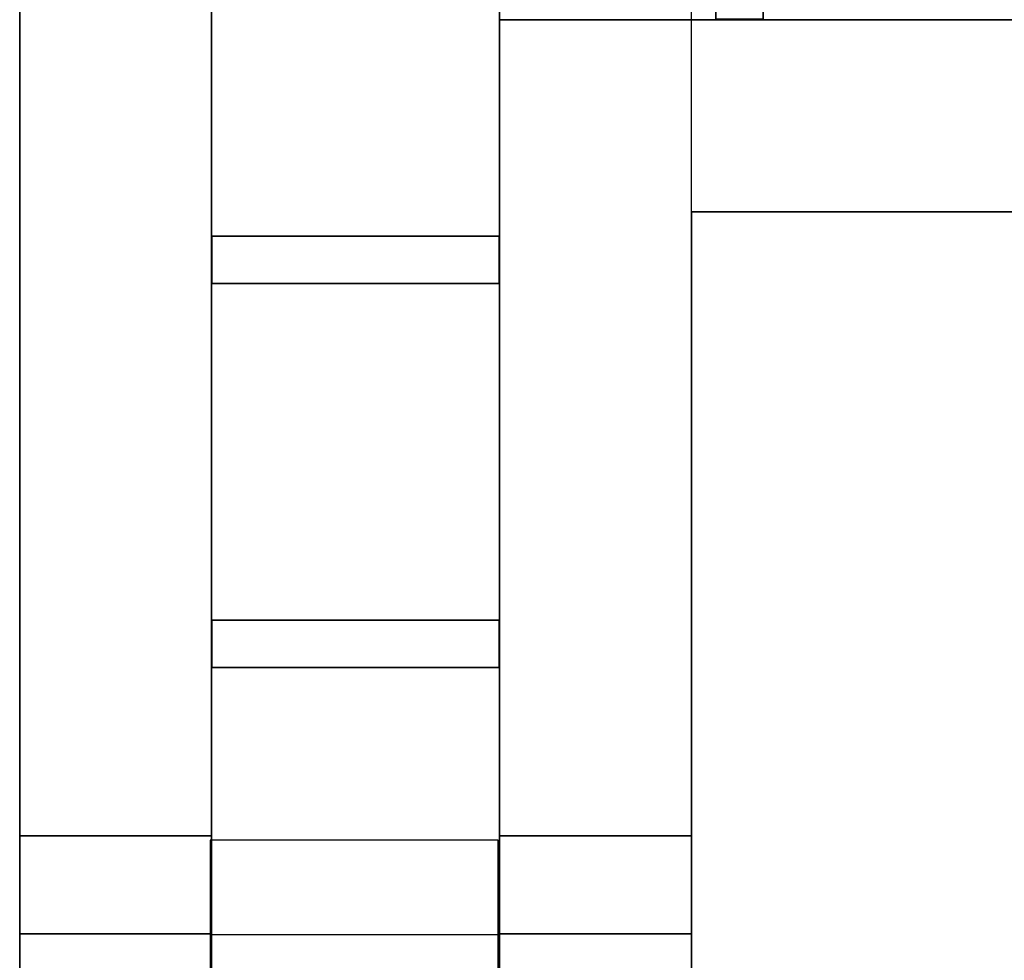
# Model space of a CAD drawing. Header units: millimetres. Extents: x -35 to 33166, y -35 to 31591.
# Tile 89 of 100: x 11435 to 11956, y 1257 to 1755. Entities that reach past the tile are written whole.
import ezdxf

# ---------------------------------------------------------------- set-up
doc = ezdxf.new("R2010")
doc.units = ezdxf.units.MM
doc.header["$LTSCALE"] = 25.4
doc.layers.get('0').update_dxf_attribs({"true_color": 0xffffff})
for name, color, linetype, true_color in [('end caps & lintels', 7, 'Continuous', 0xffa500), ('ICF - L1', 7, 'Continuous', 0xb4b464), ('ICF - L2', 7, 'Continuous', 0x64ff64)]:
    doc.layers.add(name, color=color, linetype=linetype, true_color=true_color)

# ---------------------------------------------------------------- blocks, each defined once
blk = doc.blocks.new('GF-WG18_RightCap_6in_#1')
for p, q in [((0, 152.4), (0, 0)), ((50, 152.4), (0, 152.4)), ((50, 152.4, 457.2), (0, 152.4, 457.2)), ((0, 152.4, 457.2), (0, 0, 457.2)), ((0, 152.4), (0, 152.4, 457.2)), ((50, 0), (50, 152.4)), ((50, 0, 457.2), (50, 152.4, 457.2)), ((50, 152.4), (50, 152.4, 457.2)), ((0, 0), (50, 0)), ((0, 0, 457.2), (50, 0, 457.2)), ((0, 0), (0, 0, 457.2)), ((50, 0), (50, 0, 457.2))]:
    blk.add_line(p, q)
blk = doc.blocks.new('GF-WG18_RightCap_6in_#2')
for p, q in [((0, 152.4), (0, 0)), ((50, 152.4), (0, 152.4)), ((50, 152.4, 457.2), (0, 152.4, 457.2)), ((0, 152.4, 457.2), (0, 0, 457.2)), ((0, 152.4), (0, 152.4, 457.2)), ((50, 0), (50, 152.4)), ((50, 0, 457.2), (50, 152.4, 457.2)), ((50, 152.4), (50, 152.4, 457.2)), ((0, 0), (50, 0)), ((0, 0, 457.2), (50, 0, 457.2)), ((0, 0), (0, 0, 457.2)), ((50, 0), (50, 0, 457.2))]:
    blk.add_line(p, q)
blk = doc.blocks.new('GF-WG18_RightCap_6in_#3')
for p, q in [((0, 152.4), (0, 0)), ((50, 152.4), (0, 152.4)), ((50, 152.4, 457.2), (0, 152.4, 457.2)), ((0, 152.4, 457.2), (0, 0, 457.2)), ((0, 152.4), (0, 152.4, 457.2)), ((50, 0), (50, 152.4)), ((50, 0, 457.2), (50, 152.4, 457.2)), ((50, 152.4), (50, 152.4, 457.2)), ((0, 0), (50, 0)), ((0, 0, 457.2), (50, 0, 457.2)), ((0, 0), (0, 0, 457.2)), ((50, 0), (50, 0, 457.2))]:
    blk.add_line(p, q)
blk = doc.blocks.new('GF-WG18_RightCap_6in_#4')
for p, q in [((0, 152.4), (0, 0)), ((50, 152.4), (0, 152.4)), ((50, 152.4, 457.2), (0, 152.4, 457.2)), ((0, 152.4, 457.2), (0, 0, 457.2)), ((0, 152.4), (0, 152.4, 457.2)), ((50, 0), (50, 152.4)), ((50, 0, 457.2), (50, 152.4, 457.2)), ((50, 152.4), (50, 152.4, 457.2)), ((0, 0), (50, 0)), ((0, 0, 457.2), (50, 0, 457.2)), ((0, 0), (0, 0, 457.2)), ((50, 0), (50, 0, 457.2))]:
    blk.add_line(p, q)
blk = doc.blocks.new('GF-WG18_RightCap_6in_#5')
for p, q in [((0, 152.4), (0, 0)), ((50, 152.4), (0, 152.4)), ((50, 152.4, 271.2), (0, 152.4, 271.2)), ((0, 152.4, 271.2), (0, 0, 271.2)), ((0, 152.4), (0, 152.4, 271.2)), ((50, 0), (50, 152.4)), ((50, 0, 271.2), (50, 152.4, 271.2)), ((50, 152.4), (50, 152.4, 271.2)), ((0, 0), (50, 0)), ((0, 0, 271.2), (50, 0, 271.2)), ((0, 0), (0, 0, 271.2)), ((50, 0), (50, 0, 271.2))]:
    blk.add_line(p, q)
blk = doc.blocks.new('GF-WG18_HeadLintel_6in_#1')
for p, q in [((785, 152.4), (0, 152.4)), ((785, 152.4, 63), (0, 152.4, 63)), ((785, 0), (785, 152.4)), ((785, 0, 63), (785, 152.4, 63)), ((785, 152.4), (785, 152.4, 63)), ((0, 0), (785, 0)), ((0, 0, 63), (785, 0, 63)), ((785, 0), (785, 0, 63))]:
    blk.add_line(p, q)
blk = doc.blocks.new('GF-WG18_SillLintel_6in_#1')
for p, q in [((785, 152.4), (0, 152.4)), ((785, 152.4, 63), (0, 152.4, 63)), ((785, 0), (785, 152.4)), ((785, 0, 63), (785, 152.4, 63)), ((785, 152.4), (785, 152.4, 63)), ((0, 0), (785, 0)), ((0, 0, 63), (785, 0, 63)), ((785, 0), (785, 0, 63))]:
    blk.add_line(p, q)
blk = doc.blocks.new('Group4449')
for p, q in [((0, 265.1, 457.2), (-101.6, 265.1, 457.2)), ((-101.6, 265.1, 457.2), (-101.6, 0, 457.2)), ((-101.6, 265.1), (-101.6, 0)), ((-101.6, 265.1, 457.2), (-101.6, 265.1)), ((-101.6, 265.1), (0, 265.1)), ((0, 0), (0, 265.1)), ((0, 265.1), (0, 265.1, 457.2)), ((0, 265.1, 457.2), (0, 0, 457.2)), ((-101.6, 0), (0, 0)), ((0, 0, 457.2), (-101.6, 0, 457.2)), ((0, 0, 457.2), (0, 0)), ((-101.6, 0, 457.2), (-101.6, 0))]:
    blk.add_line(p, q)
blk = doc.blocks.new('Group4450')
for p, q in [((-355.6, 0, 457.2), (-355.6, 265.1, 457.2)), ((-355.6, 265.1, 457.2), (-355.6, 265.1)), ((-355.6, 265.1), (-355.6, 0)), ((-254, 265.1, 457.2), (-355.6, 265.1, 457.2)), ((-355.6, 265.1), (-254, 265.1)), ((-254, 0, 457.2), (-254, 265.1, 457.2)), ((-254, 0), (-254, 265.1)), ((-254, 265.1), (-254, 265.1, 457.2)), ((-355.6, 0), (-355.6, 0, 457.2)), ((-254, 0, 457.2), (-355.6, 0, 457.2)), ((-355.6, 0), (-254, 0)), ((-254, 0), (-254, 0, 457.2))]:
    blk.add_line(p, q)
blk = doc.blocks.new('Group4451')
for p, q in [((-101.6, 114.1, 51), (-253.75, 114.1, 51)), ((-253.75, 114.1, 51), (-253.75, 114.1, 144.68)), ((-253.75, 114.1, 144.68), (-101.6, 114.1, 144.68)), ((-253.75, 89.1, 51), (-253.75, 114.1, 51)), ((-253.75, 114.1, 144.68), (-253.75, 89.1, 144.68)), ((-101.6, 114.1, 144.68), (-101.6, 114.1, 51)), ((-101.6, 114.1, 51), (-101.6, 89.1, 51)), ((-101.6, 89.1, 144.68), (-101.6, 114.1, 144.68)), ((-101.6, 89.1, 144.68), (-253.75, 89.1, 144.68)), ((-253.75, 89.1, 144.68), (-253.75, 89.1, 51)), ((-253.75, 89.1, 51), (-101.6, 89.1, 51)), ((-101.6, 89.1, 51), (-101.6, 89.1, 144.68))]:
    blk.add_line(p, q)
blk = doc.blocks.new('Group4452')
for p, q in [((-101.6, 114.1, 312.12), (-253.75, 114.1, 312.12)), ((-253.75, 114.1, 312.12), (-253.75, 114.1, 405.8)), ((-253.75, 114.1, 405.8), (-101.6, 114.1, 405.8)), ((-253.75, 89.1, 312.12), (-253.75, 114.1, 312.12)), ((-253.75, 114.1, 405.8), (-253.75, 89.1, 405.8)), ((-101.6, 114.1, 405.8), (-101.6, 114.1, 312.12)), ((-101.6, 114.1, 312.12), (-101.6, 89.1, 312.12)), ((-101.6, 89.1, 405.8), (-101.6, 114.1, 405.8)), ((-101.6, 89.1, 405.8), (-253.75, 89.1, 405.8)), ((-253.75, 89.1, 405.8), (-253.75, 89.1, 312.12)), ((-253.75, 89.1, 312.12), (-101.6, 89.1, 312.12)), ((-101.6, 89.1, 312.12), (-101.6, 89.1, 405.8))]:
    blk.add_line(p, q)
blk = doc.blocks.new('6XR35_96_S_CUT_10_375')
for name in ['Group4450', 'Group4449', 'Group4451', 'Group4452']:
    blk.add_blockref(name, (0, 0))
blk = doc.blocks.new('6XR35_90_C_Web')
for p, q in [((-76.07, -46.84, -12.5), (-76.07, 46.84, -12.5)), ((-76.07, 46.84, -12.5), (76.07, 46.84, -12.5)), ((76.07, 46.84, 12.5), (-76.07, 46.84, 12.5)), ((-76.07, 46.84, 12.5), (-76.07, -46.84, 12.5)), ((-76.07, 46.84, -12.5), (-76.07, 46.84, 12.5)), ((76.07, 46.84, -12.5), (76.07, -46.84, -12.5)), ((76.07, -46.84, 12.5), (76.07, 46.84, 12.5)), ((76.07, 46.84, 12.5), (76.07, 46.84, -12.5)), ((76.07, -46.84, -12.5), (-76.07, -46.84, -12.5)), ((-76.07, -46.84, 12.5), (76.07, -46.84, 12.5)), ((-76.07, -46.84, 12.5), (-76.07, -46.84, -12.5)), ((76.07, -46.84, -12.5), (76.07, -46.84, 12.5))]:
    blk.add_line(p, q)
blk = doc.blocks.new('Group8140')
for p, q in [((-737.52, -254, 367.8), (-1092.2, -254, 367.8)), ((-1092.2, -254, 0), (-254, -254, 0)), ((-737.52, -355.6, 367.8), (-737.52, -254, 367.8)), ((-737.52, -355.6, 457.2), (-737.52, -254, 457.2)), ((-737.52, -254, 457.2), (-737.52, -254, 367.8)), ((-254, -254, 457.2), (-737.52, -254, 457.2)), ((-254, -685.8, 0), (-254, -254, 0)), ((-254, -254, 457.2), (-254, -254, 0)), ((-254, -254, 457.2), (-254, -685.8, 457.2)), ((-1092.2, -355.6, 367.8), (-737.52, -355.6, 367.8)), ((-355.6, -355.6, 0), (-1092.2, -355.6, 0)), ((-737.52, -355.6, 367.8), (-737.52, -355.6, 457.2)), ((-355.6, -355.6, 457.2), (-737.52, -355.6, 457.2)), ((-355.6, -685.8, 0), (-355.6, -355.6, 0)), ((-355.6, -685.8, 457.2), (-355.6, -355.6, 457.2)), ((-355.6, -355.6, 457.2), (-355.6, -355.6, 0))]:
    blk.add_line(p, q)
blk = doc.blocks.new('Group8141')
for p, q in [((-737.52, 0, 367.8), (-1092.2, 0, 367.8)), ((-1092.2, 0, 0), (0, 0, 0)), ((-737.52, -101.6, 367.8), (-737.52, 0, 367.8)), ((-737.52, -101.6, 457.2), (-737.52, 0, 457.2)), ((-737.52, 0, 457.2), (-737.52, 0, 367.8)), ((-737.52, 0, 457.2), (0, 0, 457.2)), ((-1092.2, -101.6, 367.8), (-737.52, -101.6, 367.8)), ((-227.79, -101.6, 0), (-1092.2, -101.6, 0)), ((-737.52, -101.6, 367.8), (-737.52, -101.6, 457.2)), ((-227.79, -101.6, 457.2), (-737.52, -101.6, 457.2))]:
    blk.add_line(p, q)
blk = doc.blocks.new('6XR35_90_C_MSG#65')
for name in ['Group8141', 'Group8140']:
    blk.add_blockref(name, (0, 0))
at = {"extrusion": (1, -1.02405e-15, 1.15708e-14)}
for p in [(-177.67, 358.96, -584.2), (-177.67, 358.96, -381)]:
    blk.add_blockref('6XR35_90_C_Web', p, dxfattribs=at)
at = {"extrusion": (1, -1.02405e-15, -1.15708e-14)}
for p in [(-177.67, 97.84, -584.2), (-177.67, 97.84, -381)]:
    blk.add_blockref('6XR35_90_C_Web', p, dxfattribs=at)
blk = doc.blocks.new('Group428#1')
for p, q in [((-254, -254, 457.2), (-1092.2, -254, 457.2)), ((-254, -254), (-1092.2, -254)), ((-254, -685.8, 457.2), (-254, -254, 457.2)), ((-254, -254, 457.2), (-254, -254)), ((-254, -685.8), (-254, -254)), ((-1092.2, -355.6, 457.2), (-355.6, -355.6, 457.2)), ((-1092.2, -355.6), (-355.6, -355.6)), ((-355.6, -355.6, 457.2), (-355.6, -685.8, 457.2)), ((-355.6, -355.6, 457.2), (-355.6, -355.6)), ((-355.6, -355.6), (-355.6, -685.8)), ((-355.6, -685.8, 457.2), (-254, -685.8, 457.2)), ((-355.6, -685.8), (-355.6, -685.8, 457.2)), ((-355.6, -685.8), (-254, -685.8)), ((-254, -685.8, 457.2), (-254, -685.8))]:
    blk.add_line(p, q)
blk = doc.blocks.new('Group429#1')
for p, q in [((-1092.2, 0, 457.2), (0, 0, 457.2)), ((0, 0), (-1092.2, 0)), ((0, 0, 457.2), (0, -685.8, 457.2)), ((0, -685.8), (0, 0)), ((-227.79, -101.6, 457.2), (-1092.2, -101.6, 457.2)), ((-1092.2, -101.6), (-227.79, -101.6)), ((-101.6, -685.8, 457.2), (-101.6, -227.96, 457.2)), ((-101.6, -227.96), (-101.6, -685.8)), ((0, -685.8, 457.2), (-101.6, -685.8, 457.2)), ((-101.6, -685.8, 457.2), (-101.6, -685.8)), ((-101.6, -685.8), (0, -685.8)), ((0, -685.8), (0, -685.8, 457.2))]:
    blk.add_line(p, q)
blk = doc.blocks.new('6XR35_90_C')
for name in ['Group429#1', 'Group428#1']:
    blk.add_blockref(name, (0, 0))
at = {"extrusion": (9.17096e-16, 1, -1.15708e-14)}
for p in [(177.8, 99.45, -381), (177.8, 99.45, -584.2)]:
    blk.add_blockref('6XR35_90_C_Web', p, dxfattribs=at)
at = {"extrusion": (9.17096e-16, 1, 1.15708e-14)}
for p in [(177.8, 360.57, -381), (177.8, 360.57, -584.2)]:
    blk.add_blockref('6XR35_90_C_Web', p, dxfattribs=at)
blk = doc.blocks.new('Group8491')
for p, q in [((-1019.34, -254, 457.2), (-254, -254, 457.2)), ((-1019.34, -254, 0), (-254, -254, 0)), ((-254, -685.8, 0), (-254, -254, 0)), ((-254, -254, 457.2), (-254, -254, 0)), ((-254, -254, 457.2), (-254, -685.8, 457.2)), ((-1019.34, -355.6, 457.2), (-355.6, -355.6, 457.2)), ((-1019.34, -355.6, 0), (-355.6, -355.6, 0)), ((-355.6, -685.8, 457.2), (-355.6, -355.6, 457.2)), ((-355.6, -355.6, 457.2), (-355.6, -355.6, 0)), ((-355.6, -685.8, 0), (-355.6, -355.6, 0)), ((-355.6, -685.8, 0), (-254, -685.8, 0)), ((-254, -685.8, 457.2), (-355.6, -685.8, 457.2)), ((-355.6, -685.8, 457.2), (-355.6, -685.8, 0)), ((-254, -685.8, 457.2), (-254, -685.8, 0))]:
    blk.add_line(p, q)
blk = doc.blocks.new('Group8492')
for p, q in [((0, 0, 0), (0, -685.8, 0)), ((0, 0, 457.2), (0, -685.8, 457.2)), ((-101.6, -227.96, 0), (-101.6, -685.8, 0)), ((-101.6, -685.8, 457.2), (-101.6, -227.96, 457.2)), ((-101.6, -685.8, 0), (0, -685.8, 0)), ((0, -685.8, 457.2), (-101.6, -685.8, 457.2)), ((-101.6, -685.8, 457.2), (-101.6, -685.8, 0)), ((0, -685.8, 457.2), (0, -685.8, 0))]:
    blk.add_line(p, q)
blk = doc.blocks.new('6XR35_90_C_MSG#96')
for name in ['Group8492', 'Group8491']:
    blk.add_blockref(name, (0, 0))
at = {"extrusion": (9.17096e-16, 1, -1.15708e-14)}
for p in [(177.8, 99.45, -381), (177.8, 99.45, -584.2)]:
    blk.add_blockref('6XR35_90_C_Web', p, dxfattribs=at)
at = {"extrusion": (9.17096e-16, 1, 1.15708e-14)}
for p in [(177.8, 360.57, -381), (177.8, 360.57, -584.2)]:
    blk.add_blockref('6XR35_90_C_Web', p, dxfattribs=at)
blk = doc.blocks.new('Group#298')
for p, q in [((-737.52, -254, 0), (-737.52, -355.6, 0)), ((-737.52, -355.6, 457.2), (-737.52, -254, 457.2)), ((-737.52, -254, 457.2), (-737.52, -254, 0)), ((-254, -254, 0), (-737.52, -254, 0)), ((-254, -254, 457.2), (-737.52, -254, 457.2)), ((-254, -685.8, 0), (-254, -254, 0)), ((-254, -254, 457.2), (-254, -254, 0)), ((-254, -254, 457.2), (-254, -685.8, 457.2)), ((-737.52, -355.6, 0), (-737.52, -355.6, 457.2)), ((-355.6, -355.6, 0), (-737.52, -355.6, 0)), ((-355.6, -355.6, 457.2), (-737.52, -355.6, 457.2)), ((-355.6, -685.8, 457.2), (-355.6, -355.6, 457.2)), ((-355.6, -355.6, 457.2), (-355.6, -355.6, 0)), ((-355.6, -685.8, 0), (-355.6, -355.6, 0)), ((-355.6, -685.8, 0), (-254, -685.8, 0)), ((-254, -685.8, 457.2), (-355.6, -685.8, 457.2)), ((-355.6, -685.8, 457.2), (-355.6, -685.8, 0)), ((-254, -685.8, 457.2), (-254, -685.8, 0))]:
    blk.add_line(p, q)
blk = doc.blocks.new('Group8658')
for p, q in [((-737.52, 0, 0), (-737.52, -101.6, 0)), ((-737.52, -101.6, 457.2), (-737.52, 0, 457.2)), ((-737.52, 0, 457.2), (-737.52, 0, 0)), ((0, 0, 0), (-737.52, 0, 0)), ((-737.52, 0, 457.2), (0, 0, 457.2)), ((-737.52, -101.6, 0), (-737.52, -101.6, 457.2)), ((-227.79, -101.6, 0), (-737.52, -101.6, 0)), ((-227.79, -101.6, 457.2), (-737.52, -101.6, 457.2))]:
    blk.add_line(p, q)
blk = doc.blocks.new('6XR35_90_C_MSG#131')
for name in ['Group8658', 'Group#298']:
    blk.add_blockref(name, (0, 0))
at = {"extrusion": (1, -1.02405e-15, 1.15708e-14)}
for p in [(-177.67, 358.96, -584.2), (-177.67, 358.96, -381)]:
    blk.add_blockref('6XR35_90_C_Web', p, dxfattribs=at)
at = {"extrusion": (1, -1.02405e-15, -1.15708e-14)}
for p in [(-177.67, 97.84, -584.2), (-177.67, 97.84, -381)]:
    blk.add_blockref('6XR35_90_C_Web', p, dxfattribs=at)
blk = doc.blocks.new('Group#1503')
for p, q in [((-1019.34, -254, 457.2), (-254, -254, 457.2)), ((-1019.34, -254, 0), (-254, -254, 0)), ((-254, -685.8, 0), (-254, -254, 0)), ((-254, -254, 457.2), (-254, -254, 0)), ((-254, -254, 457.2), (-254, -685.8, 457.2)), ((-1019.34, -355.6, 457.2), (-355.6, -355.6, 457.2)), ((-1019.34, -355.6, 0), (-355.6, -355.6, 0)), ((-355.6, -685.8, 457.2), (-355.6, -355.6, 457.2)), ((-355.6, -355.6, 457.2), (-355.6, -355.6, 0)), ((-355.6, -685.8, 0), (-355.6, -355.6, 0)), ((-355.6, -685.8, 0), (-254, -685.8, 0)), ((-254, -685.8, 457.2), (-355.6, -685.8, 457.2)), ((-355.6, -685.8, 457.2), (-355.6, -685.8, 0)), ((-254, -685.8, 457.2), (-254, -685.8, 0))]:
    blk.add_line(p, q)
blk = doc.blocks.new('Group#1504')
for p, q in [((0, 0, 0), (0, -685.8, 0)), ((0, 0, 457.2), (0, -685.8, 457.2)), ((-101.6, -227.96, 0), (-101.6, -685.8, 0)), ((-101.6, -685.8, 457.2), (-101.6, -227.96, 457.2)), ((-101.6, -685.8, 0), (0, -685.8, 0)), ((0, -685.8, 457.2), (-101.6, -685.8, 457.2)), ((-101.6, -685.8, 457.2), (-101.6, -685.8, 0)), ((0, -685.8, 457.2), (0, -685.8, 0))]:
    blk.add_line(p, q)
blk = doc.blocks.new('6XR35_90_C_MSG#167')
for name in ['Group#1504', 'Group#1503']:
    blk.add_blockref(name, (0, 0))
at = {"extrusion": (9.17096e-16, 1, -1.15708e-14)}
for p in [(177.8, 99.45, -381), (177.8, 99.45, -584.2)]:
    blk.add_blockref('6XR35_90_C_Web', p, dxfattribs=at)
at = {"extrusion": (9.17096e-16, 1, 1.15708e-14)}
for p in [(177.8, 360.57, -381), (177.8, 360.57, -584.2)]:
    blk.add_blockref('6XR35_90_C_Web', p, dxfattribs=at)
blk = doc.blocks.new('Group#3339')
for p, q in [((-737.52, -254, 0), (-737.52, -355.6, 0)), ((-737.52, -355.6, 457.2), (-737.52, -254, 457.2)), ((-737.52, -254, 457.2), (-737.52, -254, 0)), ((-254, -254, 0), (-737.52, -254, 0)), ((-254, -254, 457.2), (-737.52, -254, 457.2)), ((-254, -685.8, 0), (-254, -254, 0)), ((-254, -254, 457.2), (-254, -254, 0)), ((-254, -254, 457.2), (-254, -685.8, 457.2)), ((-737.52, -355.6, 0), (-737.52, -355.6, 457.2)), ((-355.6, -355.6, 0), (-737.52, -355.6, 0)), ((-355.6, -355.6, 457.2), (-737.52, -355.6, 457.2)), ((-355.6, -685.8, 457.2), (-355.6, -355.6, 457.2)), ((-355.6, -355.6, 457.2), (-355.6, -355.6, 0)), ((-355.6, -685.8, 0), (-355.6, -355.6, 0)), ((-355.6, -685.8, 0), (-254, -685.8, 0)), ((-254, -685.8, 457.2), (-355.6, -685.8, 457.2)), ((-355.6, -685.8, 457.2), (-355.6, -685.8, 0)), ((-254, -685.8, 457.2), (-254, -685.8, 0))]:
    blk.add_line(p, q)
blk = doc.blocks.new('Group9296')
for p, q in [((-737.52, 0, 0), (-737.52, -101.6, 0)), ((-737.52, -101.6, 457.2), (-737.52, 0, 457.2)), ((-737.52, 0, 457.2), (-737.52, 0, 0)), ((-737.52, 0, 457.2), (0, 0, 457.2)), ((0, 0, 0), (-737.52, 0, 0)), ((-737.52, -101.6, 0), (-737.52, -101.6, 457.2)), ((-227.79, -101.6, 457.2), (-737.52, -101.6, 457.2)), ((-227.79, -101.6, 0), (-737.52, -101.6, 0))]:
    blk.add_line(p, q)
blk = doc.blocks.new('6XR35_90_C_MSG#204')
for name in ['Group9296', 'Group#3339']:
    blk.add_blockref(name, (0, 0))
at = {"extrusion": (1, -1.02405e-15, 1.15708e-14)}
for p in [(-177.67, 358.96, -584.2), (-177.67, 358.96, -381)]:
    blk.add_blockref('6XR35_90_C_Web', p, dxfattribs=at)
at = {"extrusion": (1, -1.02405e-15, -1.15708e-14)}
for p in [(-177.67, 97.84, -584.2), (-177.67, 97.84, -381)]:
    blk.add_blockref('6XR35_90_C_Web', p, dxfattribs=at)
blk = doc.blocks.new('Group#3556')
for p, q in [((-1092.2, -254, 457.2), (-254, -254, 457.2)), ((-1019.34, -254, 0), (-254, -254, 0)), ((-254, -685.8, 0), (-254, -254, 0)), ((-254, -254, 457.2), (-254, -254, 0)), ((-254, -254, 457.2), (-254, -685.8, 457.2)), ((-355.6, -355.6, 457.2), (-1092.2, -355.6, 457.2)), ((-1019.34, -355.6, 0), (-355.6, -355.6, 0)), ((-355.6, -685.8, 0), (-355.6, -355.6, 0)), ((-355.6, -685.8, 457.2), (-355.6, -355.6, 457.2)), ((-355.6, -355.6, 457.2), (-355.6, -355.6, 0)), ((-355.6, -685.8, 0), (-254, -685.8, 0)), ((-254, -685.8, 457.2), (-355.6, -685.8, 457.2)), ((-355.6, -685.8, 457.2), (-355.6, -685.8, 0)), ((-254, -685.8, 457.2), (-254, -685.8, 0))]:
    blk.add_line(p, q)
blk = doc.blocks.new('Group#3557')
for p, q in [((0, 0, 457.2), (0, -685.8, 457.2)), ((0, 0, 0), (0, -685.8, 0)), ((-101.6, -685.8, 457.2), (-101.6, -227.96, 457.2)), ((-101.6, -227.96, 0), (-101.6, -685.8, 0)), ((0, -685.8, 457.2), (-101.6, -685.8, 457.2)), ((-101.6, -685.8, 0), (0, -685.8, 0)), ((-101.6, -685.8, 457.2), (-101.6, -685.8, 0)), ((0, -685.8, 457.2), (0, -685.8, 0))]:
    blk.add_line(p, q)
blk = doc.blocks.new('6XR35_90_C_MSG#236')
for name in ['Group#3557', 'Group#3556']:
    blk.add_blockref(name, (0, 0))
at = {"extrusion": (9.17096e-16, 1, -1.15708e-14)}
for p in [(177.8, 99.45, -381), (177.8, 99.45, -584.2)]:
    blk.add_blockref('6XR35_90_C_Web', p, dxfattribs=at)
at = {"extrusion": (9.17096e-16, 1, 1.15708e-14)}
for p in [(177.8, 360.57, -381), (177.8, 360.57, -584.2)]:
    blk.add_blockref('6XR35_90_C_Web', p, dxfattribs=at)
blk = doc.blocks.new('Group#3985')
for p, q in [((-254, -254, 457.2), (-1092.2, -254, 457.2)), ((-254, -254), (-1092.2, -254)), ((-254, -685.8, 457.2), (-254, -254, 457.2)), ((-254, -254, 457.2), (-254, -254)), ((-254, -685.8), (-254, -254)), ((-1092.2, -355.6, 457.2), (-355.6, -355.6, 457.2)), ((-1092.2, -355.6), (-355.6, -355.6)), ((-355.6, -355.6, 457.2), (-355.6, -685.8, 457.2)), ((-355.6, -355.6, 457.2), (-355.6, -355.6)), ((-355.6, -355.6), (-355.6, -685.8))]:
    blk.add_line(p, q)
blk = doc.blocks.new('Group#3986')
for p, q in [((-0.02, 0, 98.33), (-1092.2, 0, 98.33)), ((-1092.2, 0, 250.87), (-0.02, 0, 250.87)), ((-0.02, 0, 0), (-1092.2, 0, 0)), ((-1092.2, 0, 457.2), (-0.02, 0, 457.2)), ((-1092.2, -101.6, 98.33), (-227.79, -101.6, 98.33)), ((-227.79, -101.6, 250.87), (-1092.2, -101.6, 250.87)), ((-1092.2, -101.6, 0), (-227.79, -101.6, 0)), ((-227.79, -101.6, 457.2), (-1092.2, -101.6, 457.2))]:
    blk.add_line(p, q)
blk = doc.blocks.new('Group#3989')
for p, q in [((-76.07, 0.49, -12.5), (-76.07, 0.49, 12.5)), ((-76.07, 0.49, 12.5), (76.07, 0.49, 12.5)), ((76.07, 0.49, -12.5), (-76.07, 0.49, -12.5)), ((-76.07, 0.49, 12.5), (-76.07, -46.84, 12.5)), ((-76.07, 0.49, -12.5), (-76.07, -46.84, -12.5)), ((76.07, 0.49, 12.5), (76.07, 0.49, -12.5)), ((76.07, 0.49, 12.5), (76.07, -46.84, 12.5)), ((76.07, 0.49, -12.5), (76.07, -46.84, -12.5)), ((-76.07, -46.84, -12.5), (-76.07, -46.84, 12.5)), ((-76.07, -46.84, -12.5), (76.07, -46.84, -12.5)), ((-76.07, -46.84, 12.5), (76.07, -46.84, 12.5)), ((76.07, -46.84, -12.5), (76.07, -46.84, 12.5))]:
    blk.add_line(p, q)
blk = doc.blocks.new('Group#3990')
for p, q in [((-76.07, 0.49, -12.5), (-76.07, 0.49, 12.5)), ((-76.07, 0.49, 12.5), (76.07, 0.49, 12.5)), ((76.07, 0.49, -12.5), (-76.07, 0.49, -12.5)), ((-76.07, 0.49, 12.5), (-76.07, -46.84, 12.5)), ((-76.07, 0.49, -12.5), (-76.07, -46.84, -12.5)), ((76.07, 0.49, 12.5), (76.07, 0.49, -12.5)), ((76.07, 0.49, 12.5), (76.07, -46.84, 12.5)), ((76.07, 0.49, -12.5), (76.07, -46.84, -12.5)), ((-76.07, -46.84, -12.5), (-76.07, -46.84, 12.5)), ((-76.07, -46.84, -12.5), (76.07, -46.84, -12.5)), ((-76.07, -46.84, 12.5), (76.07, -46.84, 12.5)), ((76.07, -46.84, -12.5), (76.07, -46.84, 12.5))]:
    blk.add_line(p, q)
blk = doc.blocks.new('6XR35_90_C_MSG#275')
for name in ['Group#3986', 'Group#3985']:
    blk.add_blockref(name, (0, 0))
at = {"extrusion": (1, -1.02405e-15, 1.15708e-14)}
for p in [(-177.67, 358.96, -584.2), (-177.67, 358.96, -381)]:
    blk.add_blockref('6XR35_90_C_Web', p, dxfattribs=at)
at = {"extrusion": (1, -1.02405e-15, -1.15708e-14)}
for name, p in [('Group#3989', (-177.67, 97.84, -584.2)), ('Group#3990', (-177.67, 97.84, -381))]:
    blk.add_blockref(name, p, dxfattribs=at)
blk = doc.blocks.new('Group8544')
for p, q in [((-101.6, 51.72, 457.2), (0, 51.72, 457.2)), ((0, 51.72, 0), (-101.6, 51.72, 0)), ((-101.6, 51.72, 0), (-101.6, 51.72, 457.2)), ((-101.6, 51.72, 457.2), (-101.6, 0, 457.2)), ((-101.6, 51.72, 0), (-101.6, 0, 0)), ((0, 51.72, 457.2), (0, 51.72, 0)), ((0, 51.72, 457.2), (0, 0, 457.2)), ((0, 51.72, 0), (0, 0, 0)), ((-101.6, 0, 0), (-101.6, 0, 457.2)), ((-101.6, 0, 0), (0, 0, 0)), ((-101.6, 0, 457.2), (0, 0, 457.2)), ((0, 0, 0), (0, 0, 457.2))]:
    blk.add_line(p, q)
blk = doc.blocks.new('Group8545')
for p, q in [((-355.6, 51.72, 0), (-355.6, 51.72, 457.2)), ((-355.6, 51.72, 457.2), (-254, 51.72, 457.2)), ((-254, 51.72, 0), (-355.6, 51.72, 0)), ((-355.6, 51.72, 457.2), (-355.6, 0, 457.2)), ((-355.6, 51.72, 0), (-355.6, 0, 0)), ((-254, 51.72, 457.2), (-254, 51.72, 0)), ((-254, 51.72, 457.2), (-254, 0, 457.2)), ((-254, 51.72, 0), (-254, 0, 0)), ((-355.6, 0, 0), (-355.6, 0, 457.2)), ((-355.6, 0, 0), (-254, 0, 0)), ((-355.6, 0, 457.2), (-254, 0, 457.2)), ((-254, 0, 0), (-254, 0, 457.2))]:
    blk.add_line(p, q)
blk = doc.blocks.new('6XR35_96_S_CUT_10_375_MSG#2')
for name in ['Group8545', 'Group8544']:
    blk.add_blockref(name, (0, 0))
blk = doc.blocks.new('Group#1751')
for p, q in [((-101.6, 51.72, 457.2), (0, 51.72, 457.2)), ((0, 51.72, 0), (-101.6, 51.72, 0)), ((-101.6, 51.72, 0), (-101.6, 51.72, 457.2)), ((-101.6, 51.72, 457.2), (-101.6, 0, 457.2)), ((-101.6, 51.72, 0), (-101.6, 0, 0)), ((0, 51.72, 457.2), (0, 51.72, 0)), ((0, 51.72, 457.2), (0, 0, 457.2)), ((0, 51.72, 0), (0, 0, 0)), ((-101.6, 0, 0), (-101.6, 0, 457.2)), ((-101.6, 0, 0), (0, 0, 0)), ((-101.6, 0, 457.2), (0, 0, 457.2)), ((0, 0, 0), (0, 0, 457.2))]:
    blk.add_line(p, q)
blk = doc.blocks.new('Group#1752')
for p, q in [((-355.6, 51.72, 457.2), (-254, 51.72, 457.2)), ((-254, 51.72, 0), (-355.6, 51.72, 0)), ((-355.6, 51.72, 0), (-355.6, 51.72, 457.2)), ((-355.6, 51.72, 457.2), (-355.6, 0, 457.2)), ((-355.6, 51.72, 0), (-355.6, 0, 0)), ((-254, 51.72, 457.2), (-254, 51.72, 0)), ((-254, 51.72, 457.2), (-254, 0, 457.2)), ((-254, 51.72, 0), (-254, 0, 0)), ((-355.6, 0, 0), (-355.6, 0, 457.2)), ((-355.6, 0, 0), (-254, 0, 0)), ((-355.6, 0, 457.2), (-254, 0, 457.2)), ((-254, 0, 0), (-254, 0, 457.2))]:
    blk.add_line(p, q)
blk = doc.blocks.new('6XR35_96_S_CUT_10_375_MSG#4')
for name in ['Group#1752', 'Group#1751']:
    blk.add_blockref(name, (0, 0))
blk = doc.blocks.new('Group#3767')
for p, q in [((-101.6, 265.1, 182.3), (0, 265.1, 182.3)), ((-101.6, 51.72, 182.3), (-101.6, 265.1, 182.3)), ((-101.6, 0, 457.2), (-101.6, 265.1, 457.2)), ((-101.6, 265.1, 457.2), (-101.6, 265.1, 182.3)), ((-101.6, 265.1, 457.2), (0, 265.1, 457.2)), ((0, 265.1, 182.3), (0, 51.72, 182.3)), ((0, 0, 457.2), (0, 265.1, 457.2)), ((0, 265.1, 457.2), (0, 265.1, 182.3)), ((-101.6, 51.72, 182.3), (0, 51.72, 182.3)), ((0, 51.72, 0), (-101.6, 51.72, 0)), ((-101.6, 51.72, 0), (-101.6, 51.72, 182.3)), ((-101.6, 51.72, 0), (-101.6, 0, 0)), ((0, 51.72, 182.3), (0, 51.72, 0)), ((0, 51.72, 0), (0, 0, 0)), ((-101.6, 0, 0), (-101.6, 0, 457.2)), ((-101.6, 0, 0), (0, 0, 0)), ((-101.6, 0, 457.2), (0, 0, 457.2)), ((0, 0, 457.2), (0, 0, 0))]:
    blk.add_line(p, q)
blk = doc.blocks.new('Group#3768')
for p, q in [((-355.6, 265.1, 182.3), (-254, 265.1, 182.3)), ((-355.6, 51.72, 182.3), (-355.6, 265.1, 182.3)), ((-355.6, 0, 457.2), (-355.6, 265.1, 457.2)), ((-355.6, 265.1, 457.2), (-355.6, 265.1, 182.3)), ((-355.6, 265.1, 457.2), (-254, 265.1, 457.2)), ((-254, 265.1, 182.3), (-254, 51.72, 182.3)), ((-254, 0, 457.2), (-254, 265.1, 457.2)), ((-254, 265.1, 457.2), (-254, 265.1, 182.3)), ((-355.6, 51.72, 182.3), (-254, 51.72, 182.3)), ((-254, 51.72, 0), (-355.6, 51.72, 0)), ((-355.6, 51.72, 0), (-355.6, 51.72, 182.3)), ((-355.6, 51.72, 0), (-355.6, 0, 0)), ((-254, 51.72, 182.3), (-254, 51.72, 0)), ((-254, 51.72, 0), (-254, 0, 0)), ((-355.6, 0, 0), (-355.6, 0, 457.2)), ((-355.6, 0, 0), (-254, 0, 0)), ((-355.6, 0, 457.2), (-254, 0, 457.2)), ((-254, 0, 457.2), (-254, 0, 0))]:
    blk.add_line(p, q)
blk = doc.blocks.new('Group9865')
for p, q in [((-101.6, 114.1, 312.12), (-253.75, 114.1, 312.12)), ((-253.75, 114.1, 312.12), (-253.75, 114.1, 405.8)), ((-253.75, 114.1, 405.8), (-101.6, 114.1, 405.8)), ((-253.75, 89.1, 312.12), (-253.75, 114.1, 312.12)), ((-253.75, 114.1, 405.8), (-253.75, 89.1, 405.8)), ((-101.6, 114.1, 405.8), (-101.6, 114.1, 312.12)), ((-101.6, 114.1, 312.12), (-101.6, 89.1, 312.12)), ((-101.6, 89.1, 405.8), (-101.6, 114.1, 405.8)), ((-101.6, 89.1, 405.8), (-253.75, 89.1, 405.8)), ((-253.75, 89.1, 405.8), (-253.75, 89.1, 312.12)), ((-253.75, 89.1, 312.12), (-101.6, 89.1, 312.12)), ((-101.6, 89.1, 312.12), (-101.6, 89.1, 405.8))]:
    blk.add_line(p, q)
blk = doc.blocks.new('6XR35_96_S_CUT_10_375_MSG#6')
for name in ['Group#3768', 'Group#3767', 'Group9865']:
    blk.add_blockref(name, (0, 0))
blk = doc.blocks.new('Group3573')
at = {"layer": 'ICF - L1'}
for name, p, rotation in [('6XR35_90_C_MSG#65', (11434.91, 2008.52, 357.2), 90.00000000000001), ('6XR35_90_C_MSG#131', (11434.91, 2008.52, 1271.6), 90.00000000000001), ('6XR35_90_C_MSG#204', (11434.91, 2008.52, 2186), 90.00000000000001), ('6XR35_90_C_MSG#275', (11434.91, 2008.52, 3100.4), 90.00000000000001), ('6XR35_96_S_CUT_10_375', (11434.91, 1322.72, -100), 180), ('6XR35_96_S_CUT_10_375_MSG#2', (11434.91, 1322.72, 814.4), 180), ('6XR35_96_S_CUT_10_375_MSG#4', (11434.91, 1322.72, 1728.8), 180), ('6XR35_96_S_CUT_10_375_MSG#6', (11434.91, 1322.72, 2643.2), 180)]:
    blk.add_blockref(name, p, dxfattribs=dict(at, rotation=rotation))
at = {"layer": 'ICF - L1', "extrusion": (0, 0, -1), "zscale": -1, "rotation": 360}
for name, p in [('6XR35_90_C', (-11434.91, 2008.52, 100)), ('6XR35_90_C_MSG#96', (-11434.91, 2008.52, -814.4)), ('6XR35_90_C_MSG#167', (-11434.91, 2008.52, -1728.8)), ('6XR35_90_C_MSG#236', (-11434.91, 2008.52, -2643.2))]:
    blk.add_blockref(name, p, dxfattribs=at)
blk = doc.blocks.new('Group#4780')
for p, q in [((-1019.34, -254, 457.2), (-254, -254, 457.2)), ((-1019.34, -254, 0), (-254, -254, 0)), ((-254, -685.8, 0), (-254, -254, 0)), ((-254, -254, 457.2), (-254, -254, 0)), ((-254, -254, 457.2), (-254, -685.8, 457.2)), ((-1019.34, -355.6, 457.2), (-355.6, -355.6, 457.2)), ((-1019.34, -355.6, 0), (-355.6, -355.6, 0)), ((-355.6, -685.8, 457.2), (-355.6, -355.6, 457.2)), ((-355.6, -355.6, 457.2), (-355.6, -355.6, 0)), ((-355.6, -685.8, 0), (-355.6, -355.6, 0)), ((-355.6, -685.8, 0), (-254, -685.8, 0)), ((-254, -685.8, 457.2), (-355.6, -685.8, 457.2)), ((-355.6, -685.8, 457.2), (-355.6, -685.8, 0)), ((-254, -685.8, 457.2), (-254, -685.8, 0))]:
    blk.add_line(p, q)
blk = doc.blocks.new('Group#4781')
for p, q in [((0, 0, 0), (0, -685.8, 0)), ((0, 0, 457.2), (0, -685.8, 457.2)), ((-101.6, -227.96, 0), (-101.6, -685.8, 0)), ((-101.6, -685.8, 457.2), (-101.6, -227.96, 457.2)), ((-101.6, -685.8, 0), (0, -685.8, 0)), ((0, -685.8, 457.2), (-101.6, -685.8, 457.2)), ((-101.6, -685.8, 457.2), (-101.6, -685.8, 0)), ((0, -685.8, 457.2), (0, -685.8, 0))]:
    blk.add_line(p, q)
blk = doc.blocks.new('6XR35_90_C#3_MSG#45')
for name in ['Group#4781', 'Group#4780']:
    blk.add_blockref(name, (0, 0))
at = {"extrusion": (9.17096e-16, 1, -1.15708e-14)}
for p in [(177.8, 99.45, -381), (177.8, 99.45, -584.2)]:
    blk.add_blockref('6XR35_90_C_Web', p, dxfattribs=at)
at = {"extrusion": (9.17096e-16, 1, 1.15708e-14)}
for p in [(177.8, 360.57, -381), (177.8, 360.57, -584.2)]:
    blk.add_blockref('6XR35_90_C_Web', p, dxfattribs=at)
blk = doc.blocks.new('Group#1482')
for p, q in [((0, 265.1, 457.2), (-101.6, 265.1, 457.2)), ((-101.6, 265.1, 457.2), (-101.6, 0, 457.2)), ((-101.6, 265.1), (-101.6, 0)), ((-101.6, 265.1, 457.2), (-101.6, 265.1)), ((-101.6, 265.1), (0, 265.1)), ((0, 0), (0, 265.1)), ((0, 265.1), (0, 265.1, 457.2)), ((0, 265.1, 457.2), (0, 0, 457.2)), ((-101.6, 0), (0, 0)), ((0, 0, 457.2), (-101.6, 0, 457.2)), ((0, 0, 457.2), (0, 0)), ((-101.6, 0, 457.2), (-101.6, 0))]:
    blk.add_line(p, q)
blk = doc.blocks.new('Group#1483')
for p, q in [((-355.6, 0, 457.2), (-355.6, 265.1, 457.2)), ((-355.6, 265.1, 457.2), (-355.6, 265.1)), ((-355.6, 265.1), (-355.6, 0)), ((-254, 265.1, 457.2), (-355.6, 265.1, 457.2)), ((-355.6, 265.1), (-254, 265.1)), ((-254, 0, 457.2), (-254, 265.1, 457.2)), ((-254, 0), (-254, 265.1)), ((-254, 265.1), (-254, 265.1, 457.2)), ((-355.6, 0), (-355.6, 0, 457.2)), ((-254, 0, 457.2), (-355.6, 0, 457.2)), ((-355.6, 0), (-254, 0)), ((-254, 0), (-254, 0, 457.2))]:
    blk.add_line(p, q)
blk = doc.blocks.new('Group#1484')
for p, q in [((-101.6, 114.1, 51), (-253.75, 114.1, 51)), ((-253.75, 114.1, 51), (-253.75, 114.1, 144.68)), ((-253.75, 114.1, 144.68), (-101.6, 114.1, 144.68)), ((-253.75, 89.1, 51), (-253.75, 114.1, 51)), ((-253.75, 114.1, 144.68), (-253.75, 89.1, 144.68)), ((-101.6, 114.1, 144.68), (-101.6, 114.1, 51)), ((-101.6, 114.1, 51), (-101.6, 89.1, 51)), ((-101.6, 89.1, 144.68), (-101.6, 114.1, 144.68)), ((-101.6, 89.1, 144.68), (-253.75, 89.1, 144.68)), ((-253.75, 89.1, 144.68), (-253.75, 89.1, 51)), ((-253.75, 89.1, 51), (-101.6, 89.1, 51)), ((-101.6, 89.1, 51), (-101.6, 89.1, 144.68))]:
    blk.add_line(p, q)
blk = doc.blocks.new('Group#1485')
for p, q in [((-101.6, 114.1, 312.12), (-253.75, 114.1, 312.12)), ((-253.75, 114.1, 312.12), (-253.75, 114.1, 405.8)), ((-253.75, 114.1, 405.8), (-101.6, 114.1, 405.8)), ((-253.75, 89.1, 312.12), (-253.75, 114.1, 312.12)), ((-253.75, 114.1, 405.8), (-253.75, 89.1, 405.8)), ((-101.6, 114.1, 405.8), (-101.6, 114.1, 312.12)), ((-101.6, 114.1, 312.12), (-101.6, 89.1, 312.12)), ((-101.6, 89.1, 405.8), (-101.6, 114.1, 405.8)), ((-101.6, 89.1, 405.8), (-253.75, 89.1, 405.8)), ((-253.75, 89.1, 405.8), (-253.75, 89.1, 312.12)), ((-253.75, 89.1, 312.12), (-101.6, 89.1, 312.12)), ((-101.6, 89.1, 312.12), (-101.6, 89.1, 405.8))]:
    blk.add_line(p, q)
blk = doc.blocks.new('6XR35_96_S#1_CUT_10_375')
for name in ['Group#1483', 'Group#1482', 'Group#1484', 'Group#1485']:
    blk.add_blockref(name, (0, 0))
blk = doc.blocks.new('Group428')
for p, q in [((-254, -254, 457.2), (-1092.2, -254, 457.2)), ((-254, -254), (-1092.2, -254)), ((-254, -685.8, 457.2), (-254, -254, 457.2)), ((-254, -254, 457.2), (-254, -254)), ((-254, -685.8), (-254, -254)), ((-1092.2, -355.6, 457.2), (-355.6, -355.6, 457.2)), ((-1092.2, -355.6), (-355.6, -355.6)), ((-355.6, -355.6, 457.2), (-355.6, -685.8, 457.2)), ((-355.6, -355.6, 457.2), (-355.6, -355.6)), ((-355.6, -355.6), (-355.6, -685.8)), ((-355.6, -685.8, 457.2), (-254, -685.8, 457.2)), ((-355.6, -685.8), (-355.6, -685.8, 457.2)), ((-355.6, -685.8), (-254, -685.8)), ((-254, -685.8, 457.2), (-254, -685.8))]:
    blk.add_line(p, q)
blk = doc.blocks.new('6XR35_90_C#3')
for name in ['Group429#1', 'Group428']:
    blk.add_blockref(name, (0, 0))
at = {"extrusion": (1, -1.02405e-15, 1.15708e-14)}
for p in [(-177.67, 358.96, -584.2), (-177.67, 358.96, -381)]:
    blk.add_blockref('6XR35_90_C_Web', p, dxfattribs=at)
at = {"extrusion": (1, -1.02405e-15, -1.15708e-14)}
for p in [(-177.67, 97.84, -584.2), (-177.67, 97.84, -381)]:
    blk.add_blockref('6XR35_90_C_Web', p, dxfattribs=at)
at = {"extrusion": (9.17096e-16, 1, -1.15708e-14)}
for p in [(177.8, 99.45, -381), (177.8, 99.45, -584.2)]:
    blk.add_blockref('6XR35_90_C_Web', p, dxfattribs=at)
at = {"extrusion": (9.17096e-16, 1, 1.15708e-14)}
for p in [(177.8, 360.57, -381), (177.8, 360.57, -584.2)]:
    blk.add_blockref('6XR35_90_C_Web', p, dxfattribs=at)
blk = doc.blocks.new('Group10005')
for p, q in [((-1092.2, -254, 457.2), (-254, -254, 457.2)), ((-1019.34, -254, 0), (-254, -254, 0)), ((-254, -685.8, 0), (-254, -254, 0)), ((-254, -254, 457.2), (-254, -254, 0)), ((-254, -254, 457.2), (-254, -685.8, 457.2)), ((-355.6, -355.6, 457.2), (-1092.2, -355.6, 457.2)), ((-1019.34, -355.6, 0), (-355.6, -355.6, 0)), ((-355.6, -685.8, 457.2), (-355.6, -355.6, 457.2)), ((-355.6, -355.6, 457.2), (-355.6, -355.6, 0)), ((-355.6, -685.8, 0), (-355.6, -355.6, 0)), ((-355.6, -685.8, 0), (-254, -685.8, 0)), ((-254, -685.8, 457.2), (-355.6, -685.8, 457.2)), ((-355.6, -685.8, 457.2), (-355.6, -685.8, 0)), ((-254, -685.8, 457.2), (-254, -685.8, 0))]:
    blk.add_line(p, q)
blk = doc.blocks.new('Group10006')
for p, q in [((0, 0, 0), (0, -685.8, 0)), ((0, 0, 457.2), (0, -685.8, 457.2)), ((-101.6, -227.96, 0), (-101.6, -685.8, 0)), ((-101.6, -685.8, 457.2), (-101.6, -227.96, 457.2)), ((-101.6, -685.8, 0), (0, -685.8, 0)), ((0, -685.8, 457.2), (-101.6, -685.8, 457.2)), ((-101.6, -685.8, 457.2), (-101.6, -685.8, 0)), ((0, -685.8, 457.2), (0, -685.8, 0))]:
    blk.add_line(p, q)
blk = doc.blocks.new('6XR35_90_C#3_MSG#66')
for name in ['Group10006', 'Group10005']:
    blk.add_blockref(name, (0, 0))
at = {"extrusion": (9.17096e-16, 1, -1.15708e-14)}
for p in [(177.8, 99.45, -381), (177.8, 99.45, -584.2)]:
    blk.add_blockref('6XR35_90_C_Web', p, dxfattribs=at)
at = {"extrusion": (9.17096e-16, 1, 1.15708e-14)}
for p in [(177.8, 360.57, -381), (177.8, 360.57, -584.2)]:
    blk.add_blockref('6XR35_90_C_Web', p, dxfattribs=at)
blk = doc.blocks.new('Group10404')
for p, q in [((-355.6, -254, 124.2), (-1092.2, -254, 124.2)), ((-254, -254, 0), (-1092.2, -254, 0)), ((-355.6, -355.6, 124.2), (-355.6, -254, 124.2)), ((-355.6, -685.8, 457.2), (-355.6, -254, 457.2)), ((-355.6, -254, 457.2), (-355.6, -254, 124.2)), ((-355.6, -254, 457.2), (-254, -254, 457.2)), ((-254, -685.8, 0), (-254, -254, 0)), ((-254, -254, 457.2), (-254, -254, 0)), ((-254, -254, 457.2), (-254, -685.8, 457.2)), ((-1092.2, -355.6, 124.2), (-355.6, -355.6, 124.2)), ((-355.6, -355.6, 0), (-1092.2, -355.6, 0)), ((-355.6, -355.6, 124.2), (-355.6, -355.6, 0)), ((-355.6, -685.8, 0), (-355.6, -355.6, 0)), ((-355.6, -685.8, 457.2), (-355.6, -685.8, 0)), ((-355.6, -685.8, 0), (-254, -685.8, 0)), ((-254, -685.8, 457.2), (-355.6, -685.8, 457.2)), ((-254, -685.8, 457.2), (-254, -685.8, 0))]:
    blk.add_line(p, q)
blk = doc.blocks.new('Group10405')
for p, q in [((0, 0, 0), (0, -685.8, 0)), ((0, 0, 457.2), (0, -685.8, 457.2)), ((-101.6, -227.96, 0), (-101.6, -685.8, 0)), ((-101.6, -685.8, 457.2), (-101.6, -227.96, 457.2)), ((-101.6, -685.8, 0), (0, -685.8, 0)), ((0, -685.8, 457.2), (-101.6, -685.8, 457.2)), ((-101.6, -685.8, 457.2), (-101.6, -685.8, 0)), ((0, -685.8, 457.2), (0, -685.8, 0))]:
    blk.add_line(p, q)
blk = doc.blocks.new('6XR35_90_C#3_MSG#95')
for name in ['Group10405', 'Group10404']:
    blk.add_blockref(name, (0, 0))
at = {"extrusion": (9.17096e-16, 1, 1.15708e-14)}
blk.add_blockref('6XR35_90_C_Web', (177.8, 360.57, -584.2), dxfattribs=at)
at = {"extrusion": (9.17096e-16, 1, -1.15708e-14)}
blk.add_blockref('6XR35_90_C_Web', (177.8, 99.45, -584.2), dxfattribs=at)
blk = doc.blocks.new('6XR35_96_S_Web')
for p, q in [((-76.07, -46.84, -12.5), (-76.07, 46.84, -12.5)), ((-76.07, 46.84, -12.5), (76.07, 46.84, -12.5)), ((76.07, 46.84, 12.5), (-76.07, 46.84, 12.5)), ((-76.07, 46.84, 12.5), (-76.07, -46.84, 12.5)), ((-76.07, 46.84, -12.5), (-76.07, 46.84, 12.5)), ((76.07, 46.84, -12.5), (76.07, -46.84, -12.5)), ((76.07, -46.84, 12.5), (76.07, 46.84, 12.5)), ((76.07, 46.84, 12.5), (76.07, 46.84, -12.5)), ((76.07, -46.84, -12.5), (-76.07, -46.84, -12.5)), ((-76.07, -46.84, 12.5), (76.07, -46.84, 12.5)), ((-76.07, -46.84, 12.5), (-76.07, -46.84, -12.5)), ((76.07, -46.84, -12.5), (76.07, -46.84, 12.5))]:
    blk.add_line(p, q)
blk = doc.blocks.new('Group#5309')
for p, q in [((-101.6, 2703.449, 159.512), (-101.6, 1346.2, 159.512)), ((-101.6, 2703.449), (-101.6, 1346.2)), ((0, 1346.2, 159.512), (0, 2703.449, 159.512)), ((0, 2703.449), (0, 1346.2))]:
    blk.add_line(p, q)
blk = doc.blocks.new('Group#5310')
for p, q in [((-355.6, 2703.449, 159.512), (-355.6, 1346.2, 159.512)), ((-355.6, 2703.449), (-355.6, 1346.2)), ((-254, 1346.2, 159.512), (-254, 2703.449, 159.512)), ((-254, 2703.449), (-254, 1346.2))]:
    blk.add_line(p, q)
blk = doc.blocks.new('6XR35_96_S#1_M#8')
for name in ['Group#5310', 'Group#5309']:
    blk.add_blockref(name, (0, 0))
at = {"extrusion": (9.72607e-16, 1, -1.15708e-14)}
for p in [(177.67, 97.84, 1930.4), (177.67, 97.84, 1727.2)]:
    blk.add_blockref('6XR35_96_S_Web', p, dxfattribs=at)
blk = doc.blocks.new('Group3664')
at = {"layer": 'ICF - L2', "extrusion": (0, 0, -1), "zscale": -1, "rotation": 360}
for name, p in [('6XR35_90_C#3_MSG#45', (-11434.91, 2008.52, -4472)), ('6XR35_90_C#3', (-11434.91, 2008.52, -3557.6)), ('6XR35_90_C#3_MSG#66', (-11434.91, 2008.52, -5386.4)), ('6XR35_90_C#3_MSG#95', (-11434.91, 2008.52, -6300.8))]:
    blk.add_blockref(name, p, dxfattribs=at)
at = {"layer": 'ICF - L2'}
for name, p, rotation in [('6XR35_90_C#3', (11434.91, 2008.52, 4014.8), 90.00000000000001), ('6XR35_90_C#3', (11434.91, 2008.52, 4929.2), 90.00000000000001), ('6XR35_90_C#3', (11434.91, 2008.52, 5843.6), 90.00000000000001), ('6XR35_96_S#1_M#8', (11434.91, 3354.72, 6758), 180), ('6XR35_96_S#1_CUT_10_375', (11434.91, 1322.72, 4472), 180), ('6XR35_96_S#1_CUT_10_375', (11434.91, 1322.72, 3557.6), 180), ('6XR35_96_S#1_CUT_10_375', (11434.91, 1322.72, 5386.4), 180), ('6XR35_96_S#1_CUT_10_375', (11434.91, 1322.72, 6300.8), 180)]:
    blk.add_blockref(name, p, dxfattribs=dict(at, rotation=rotation))

msp = doc.modelspace()

# ---------------------------------------------------------------- block references
for name in ['Group3573', 'Group3664']:
    msp.add_blockref(name, (0, 0))
at = {"layer": 'end caps & lintels', "rotation": 90}
for name, p in [('GF-WG18_RightCap_6in_#1', (11688.2, 1270.5, 725)), ('GF-WG18_RightCap_6in_#2', (11688.2, 1270.5, 1182.2)), ('GF-WG18_RightCap_6in_#3', (11688.2, 1270.5, 1639.4)), ('GF-WG18_RightCap_6in_#4', (11688.2, 1270.5, 2096.6)), ('GF-WG18_RightCap_6in_#5', (11688.2, 1270.5, 2553.8)), ('GF-WG18_HeadLintel_6in_#1', (11688.2, 535.5, 2825)), ('GF-WG18_SillLintel_6in_#1', (11688.2, 535.5, 662))]:
    msp.add_blockref(name, p, dxfattribs=at)

doc.saveas('drawing.dxf')
